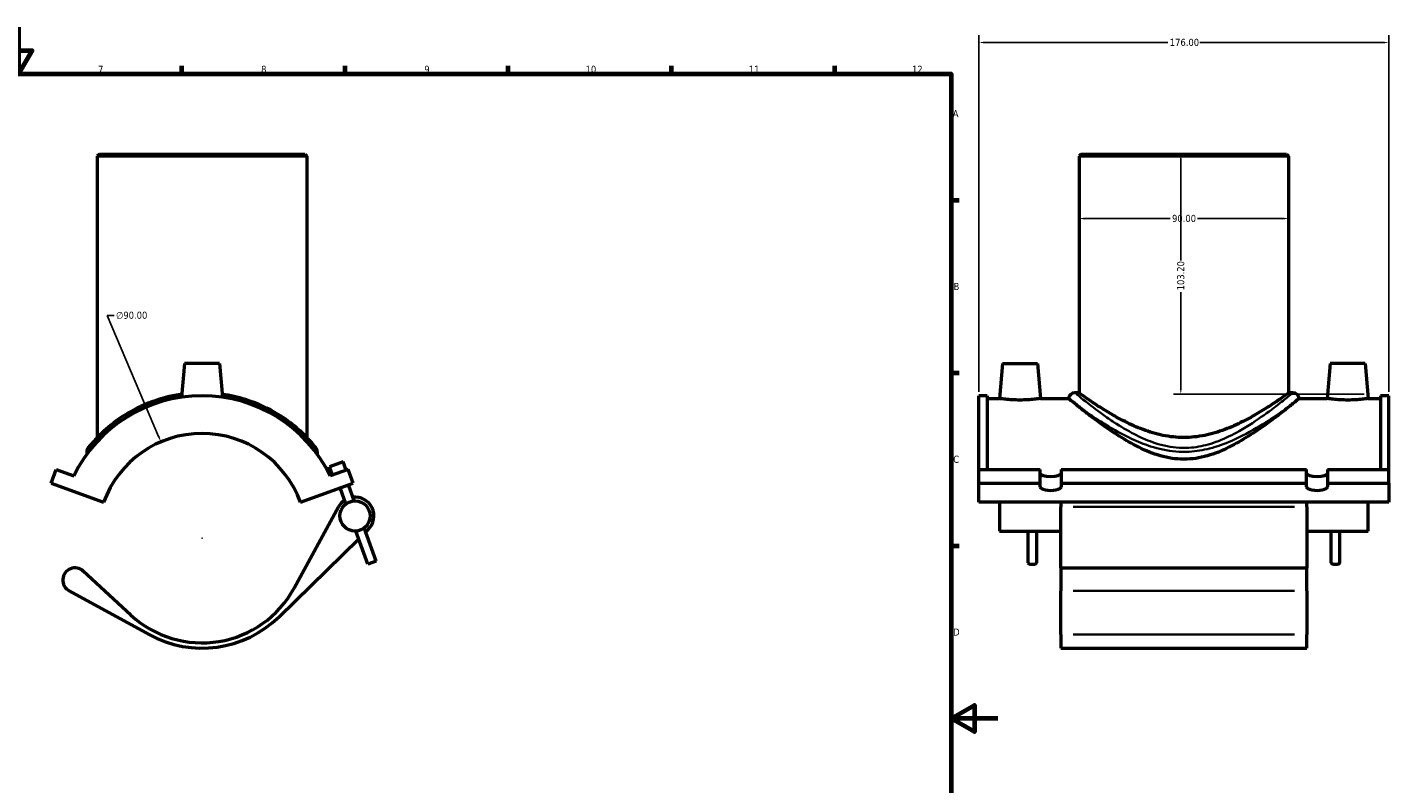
# Model space of a CAD drawing. Header units: millimetres. Extents: x -15 to 1111, y -66 to 1101.
# Tile 3 of 4: x 424 to 1009, y 269 to 594. Entities that reach past the tile are written whole.
import ezdxf

# ---------------------------------------------------------------- set-up
doc = ezdxf.new("R2010")
doc.units = ezdxf.units.MM
for name, color, linetype, lineweight in [('Border (ANSI)', 7, 'Continuous', 70), ('Dimension (ANSI)', 7, 'Continuous', 25), ('Visible (ANSI)', 7, 'Continuous', 50), ('Visible Narrow (ANSI)', 7, 'Continuous', 35)]:
    doc.layers.add(name, color=color, linetype=linetype, lineweight=lineweight)
doc.styles.add('Note Text (ANSI)', font='tahoma.ttf')
doc.dimstyles.new('Default - mm (ANSI)', dxfattribs={"dimtxt": 3.048, "dimasz": 2.5, "dimexe": 3.175, "dimexo": 1.6002, "dimgap": 0.8, "dimtad": 0, "dimtoh": 1, "dimrnd": 1e-08, "dimzin": 4, "dimdsep": 46, "dimtxsty": 'Note Text (ANSI)', "dimcen": 0.09, "dimdle": 10, "dimclrd": 256, "dimclre": 256, "dimclrt": 256, "dimadec": 1, "dimazin": 1, "dimtfac": 1, "dimtofl": 0, "dimtmove": 0, "dimatfit": 3, "dimfxl": 1, "dimtolj": 1, "dimtzin": 4, "dimlwd": -1, "dimlwe": -1, "dimarcsym": 0})

# ---------------------------------------------------------------- blocks, each defined once
blk = doc.blocks.new('Borders Default Border')
at = {"layer": 'Border (ANSI)'}
for p, q in [((490.58, 574), (490.58, 577.45)), ((560.67, 574), (560.67, 577.45)), ((630.75, 574), (630.75, 577.45)), ((700.83, 574), (700.83, 577.45)), ((770.92, 574), (770.92, 577.45)), ((821, 519.75), (824.45, 519.75)), ((821, 445.5), (824.45, 445.5)), ((821, 371.25), (824.45, 371.25))]:
    blk.add_line(p, q, dxfattribs=at)
at = {"layer": 'Border (ANSI)', "flags": 128}
for points in [[(420.5, 594), (420.5, 574), (414.73, 584), (426.27, 584), (420.5, 574)], [(20, 20), (20, 574), (821, 574), (821, 20), (20, 20)], [(841, 297), (821, 297), (831, 302.77), (831, 291.23), (821, 297)]]:
    blk.add_lwpolyline(points, dxfattribs=at)
at = {"layer": 'Border (ANSI)', "attachment_point": 7, "style": 'Note Text (ANSI)'}
for s, insert, char_height in [('7', (454.6, 574.4), 3.05), ('8', (524.63, 574.33), 3.05), ('9', (594.7, 574.34), 3.05), ('10', (663.96, 574.34), 3.048), ('11', (734.04, 574.4), 3.048), ('12', (804.13, 574.4), 3.048), ('A', (821.63, 555.35), 3.05), ('B', (821.99, 481.1), 3.05), ('C', (821.8, 406.8), 3.05), ('D', (821.81, 332.6), 3.05)]:
    blk.add_mtext(s, dxfattribs=dict(at, insert=insert, char_height=char_height))
blk = doc.blocks.new('*D6')
at = {"layer": 'Defpoints', "color": 0, "transparency": 16777216}
for p in [(1008.87, 587.43), (832.87, 435.69), (1008.87, 435.69)]:
    blk.add_point(p, dxfattribs=at)
at = {"layer": 'Dimension (ANSI)', "transparency": 16777216}
for p, q in [((832.87, 437.29), (832.87, 590.61)), ((1008.87, 437.29), (1008.87, 590.61)), ((835.37, 587.43), (914.03, 587.43)), ((1006.37, 587.43), (927.71, 587.43))]:
    blk.add_line(p, q, dxfattribs=at)
for points in [[(835.37, 587.85), (835.37, 587.01), (832.87, 587.43)], [(1006.37, 587.85), (1006.37, 587.01), (1008.87, 587.43)]]:
    blk.add_solid(points, dxfattribs=at)
at = {"layer": 'Dimension (ANSI)', "transparency": 16777216, "insert": (914.83, 589.02), "char_height": 3.048, "attachment_point": 1, "style": 'Note Text (ANSI)'}
blk.add_mtext('\\A1;176.00', dxfattribs=at)
blk = doc.blocks.new('*D7')
at = {"layer": 'Defpoints', "color": 0, "transparency": 16777216}
for p in [(920.87, 539.49), (919.56, 436.29), (999.92, 436.29)]:
    blk.add_point(p, dxfattribs=at)
at = {"layer": 'Dimension (ANSI)', "transparency": 16777216}
for p, q in [((919.56, 536.99), (919.56, 493.83)), ((919.56, 438.79), (919.56, 480.15)), ((998.32, 436.29), (916.39, 436.29))]:
    blk.add_line(p, q, dxfattribs=at)
for points in [[(919.15, 536.99), (919.98, 536.99), (919.56, 539.49)], [(919.15, 438.79), (919.98, 438.79), (919.56, 436.29)]]:
    blk.add_solid(points, dxfattribs=at)
at = {"layer": 'Dimension (ANSI)', "transparency": 16777216, "insert": (917.98, 480.95), "char_height": 3.048, "attachment_point": 1, "rotation": 90, "style": 'Note Text (ANSI)'}
blk.add_mtext('\\A1;103.20', dxfattribs=at)
blk = doc.blocks.new('*D8')
at = {"layer": 'Defpoints', "color": 0, "transparency": 16777216}
for p in [(481.6, 415.88), (516.91, 333.1)]:
    blk.add_point(p, dxfattribs=at)
at = {"layer": 'Dimension (ANSI)', "transparency": 16777216}
for p, q in [((461.52, 470.14), (458.45, 470.14)), ((458.45, 470.14), (480.61, 418.18)), ((499.16, 374.49), (499.34, 374.49)), ((499.25, 374.4), (499.25, 374.58))]:
    blk.add_line(p, q, dxfattribs=at)
blk.add_solid([(481, 418.34), (480.23, 418.02), (481.6, 415.88)], dxfattribs=at)
at = {"layer": 'Dimension (ANSI)', "transparency": 16777216, "insert": (462.32, 471.78), "char_height": 3.048, "attachment_point": 1, "style": 'Note Text (ANSI)'}
blk.add_mtext('\\A1;∅90.00', dxfattribs=at)
blk = doc.blocks.new('*D9')
at = {"layer": 'Defpoints', "color": 0, "transparency": 16777216}
for p in [(875.87, 511.8), (875.87, 511.8), (965.87, 511.8)]:
    blk.add_point(p, dxfattribs=at)
at = {"layer": 'Dimension (ANSI)', "transparency": 16777216}
for p, q in [((878.37, 511.8), (915.01, 511.8)), ((963.37, 511.8), (926.72, 511.8))]:
    blk.add_line(p, q, dxfattribs=at)
for points in [[(878.37, 512.22), (878.37, 511.38), (875.87, 511.8)], [(963.37, 512.22), (963.37, 511.38), (965.87, 511.8)]]:
    blk.add_solid(points, dxfattribs=at)
at = {"layer": 'Dimension (ANSI)', "transparency": 16777216, "insert": (915.81, 513.39), "char_height": 3.048, "attachment_point": 1, "style": 'Note Text (ANSI)'}
blk.add_mtext('\\A1;90.00', dxfattribs=at)

msp = doc.modelspace()

# ---------------------------------------------------------------- linework, layer by layer
at = {"layer": 'Visible (ANSI)'}
for p, q in [((455.1522, 539.4899), (454.2522, 538.5899)), ((544.2522, 538.5899), (454.2522, 538.5899)), ((454.2522, 538.5899), (454.2522, 417.719)), ((455.1522, 539.4899), (543.3522, 539.4899)), ((543.3522, 539.4899), (544.2522, 538.5899)), ((544.2522, 538.5899), (544.2522, 417.719)), ((876.7662, 539.4899), (875.8662, 538.5899)), ((965.8662, 538.5899), (875.8662, 538.5899)), ((875.8662, 538.5899), (875.8662, 436.8899)), ((876.7662, 539.4899), (964.9662, 539.4899)), ((964.9662, 539.4899), (965.8662, 538.5899)), ((965.8662, 538.5899), (965.8662, 436.8899)), ((491.7522, 449.4899), (490.4897, 435.0593)), ((506.7522, 449.4899), (491.7522, 449.4899)), ((506.7522, 449.4899), (508.0147, 435.0593)), ((842.9662, 449.4899), (841.6539, 434.4899)), ((842.9662, 449.4899), (857.9662, 449.4899)), ((857.9662, 449.4899), (859.2786, 434.4899)), ((983.7662, 449.4899), (982.4539, 434.4899)), ((998.7662, 449.4899), (983.7662, 449.4899)), ((998.7662, 449.4899), (1000.0786, 434.4899)), ((832.8662, 404.0093), (832.8662, 435.6899)), ((836.3862, 435.6899), (832.8662, 435.6899)), ((836.3862, 435.6899), (836.3862, 404.0093)), ((836.3862, 434.4899), (841.6539, 434.4899)), ((859.2786, 434.4899), (871.383, 434.4899)), ((875.8662, 436.8899), (874.0662, 436.8899)), ((967.6662, 436.8899), (965.8662, 436.8899)), ((970.3495, 434.4899), (982.4539, 434.4899)), ((1000.0786, 434.4899), (1005.3462, 434.4899)), ((1005.3462, 435.6899), (1005.3462, 404.0093)), ((1008.8662, 435.6899), (1005.3462, 435.6899)), ((1008.8662, 404.0093), (1008.8662, 435.6899)), ((449.7522, 411.5554), (449.7522, 410.4786)), ((548.7522, 411.5554), (548.7522, 410.4786)), ((434.4134, 398.0893), (436.5681, 404.0093)), ((436.5681, 404.0093), (444.2032, 401.2304)), ((559.8447, 407.2706), (553.9246, 405.1159)), ((555.2174, 401.5639), (553.9246, 405.1159)), ((561.9362, 404.0093), (554.3011, 401.2304)), ((561.1375, 403.7186), (559.8447, 407.2706)), ((564.091, 398.0893), (561.9362, 404.0093)), ((832.8662, 404.0093), (859.1662, 404.0093)), ((832.8662, 398.0893), (832.8662, 404.0093)), ((859.1662, 398.0893), (859.1662, 404.0093)), ((868.1662, 404.0093), (973.5662, 404.0093)), ((868.1662, 404.0093), (868.1662, 398.0893)), ((973.5662, 398.0893), (973.5662, 404.0093)), ((982.5662, 404.0093), (1008.8662, 404.0093)), ((982.5662, 404.0093), (982.5662, 398.0893)), ((1008.8662, 398.0893), (1008.8662, 404.0093)), ((434.4134, 398.0893), (456.966, 389.8808)), ((541.5383, 389.8808), (564.091, 398.0893)), ((832.8662, 398.0893), (859.1662, 398.0893)), ((832.8662, 389.8808), (832.8662, 398.0893)), ((859.1662, 396.5502), (859.1662, 398.0893)), ((868.1662, 398.0893), (973.5662, 398.0893)), ((868.1662, 398.0893), (868.1662, 396.5502)), ((973.5662, 396.5502), (973.5662, 398.0893)), ((982.5662, 398.0893), (1008.8662, 398.0893)), ((982.5662, 398.0893), (982.5662, 396.5502)), ((1008.8662, 398.0893), (1008.8662, 389.8808)), ((561.0562, 389.2059), (558.5562, 396.0748)), ((564.6083, 390.4988), (562.1082, 397.3676)), ((557.8422, 387.9085), (538.7518, 352.9312)), ((1008.8662, 389.8808), (832.8662, 389.8808)), ((841.6662, 389.8808), (841.6662, 377.5479)), ((868.0662, 389.8808), (868.0662, 387.9085)), ((868.0662, 361.7399), (868.0662, 387.9085)), ((973.6662, 387.9085), (973.6662, 389.8808)), ((973.6662, 387.9085), (973.6662, 361.7399)), ((1000.0662, 377.5479), (1000.0662, 389.8808)), ((532.3092, 340.729), (566.5113, 374.2182)), ((570.4995, 363.2607), (565.2961, 377.557)), ((574.0516, 364.5535), (568.8481, 378.8499)), ((569.477, 377.122), (570.6191, 378.2403)), ((841.6662, 377.5479), (868.0662, 377.5479)), ((853.8562, 377.5479), (853.8562, 363.9071)), ((857.6362, 377.5479), (857.6362, 363.9071)), ((973.6662, 377.5479), (1000.0662, 377.5479)), ((984.0962, 363.9071), (984.0962, 377.5479)), ((987.8762, 363.9071), (987.8762, 377.5479)), ((574.0516, 364.5535), (570.4995, 363.2607)), ((468.6982, 341.4527), (448.2714, 360.3442)), ((868.0662, 361.7399), (868.0662, 351.886)), ((868.0662, 361.7399), (973.6662, 361.7399)), ((973.6662, 351.886), (973.6662, 361.7399)), ((442.1835, 351.886), (476.5433, 333.0548)), ((868.0662, 333.0548), (868.0662, 351.886)), ((973.6662, 351.886), (973.6662, 333.0548)), ((868.0662, 333.0548), (868.0662, 327.2399)), ((973.6662, 327.2399), (973.6662, 333.0548)), ((868.0662, 327.2399), (973.6662, 327.2399))]:
    msp.add_line(p, q, dxfattribs=at)
msp.add_circle((564.9522, 384.0279), 6.48, dxfattribs=at)
for centre, radius, start, end in [((499.2522, 374.4899), 61.2, 25.9085618, 154.0914382), ((874.0662, 434.1899), 2.7, 90, 173.6206298), ((967.6662, 434.1899), 2.7, 6.3793702, 90), ((499.2522, 374.4899), 45, 20, 160), ((452.4522, 411.5554), 2.7, 141.6208644, 180), ((546.0522, 411.5554), 2.7, 0, 38.3791356), ((564.9522, 384.0279), 8.1, 314.3965514, 96.5066012), ((564.9522, 384.0279), 8.1, 123.4933988, 151.3745291), ((444.7067, 356.4899), 5.25, 47.2362067, 241.2746202), ((499.2522, 374.4899), 45, 227.2362067, 331.3745291), ((499.2522, 374.4899), 47.25, 241.2746202, 314.3965514)]:
    msp.add_arc(centre, radius, start, end, dxfattribs=at)
for centre, major_axis, start_param, end_param in [((863.6662, 402.4702), (-4.5, 0), 0, 3.14159265), ((978.0662, 402.4702), (-4.5, 0), 0, 3.14159265), ((863.6662, 396.5502), (4.5, 0), 3.14159265, 6.28318531), ((978.0662, 396.5502), (4.5, 0), 3.14159265, 6.28318531), ((855.7462, 363.9071), (1.89, 0), 3.14159265, 6.28318531), ((985.9862, 363.9071), (-1.89, 0), 0, 3.14159265)]:
    msp.add_ellipse(centre, major_axis=major_axis, ratio=0.34202014, start_param=start_param, end_param=end_param, dxfattribs=at)
for points, knots in [([(490.5971, 436.2866), (490.3816, 436.2565), (490.1666, 436.2253), (485.6173, 435.5396), (481.4717, 434.4402), (473.3785, 431.4567), (469.5202, 429.4949), (462.593, 425.1604), (459.5703, 422.7616), (455.4083, 418.9516), (453.9743, 417.4601), (452.3644, 415.6707), (451.9314, 415.1693), (450.9347, 413.9886), (450.5286, 413.4748), (450.3537, 413.2546), (450.3357, 413.232), (450.3357, 413.2321)], [24.79646753, 24.79646753, 24.79646753, 24.79646753, 24.86164176, 24.86164176, 26.17822174, 26.17822174, 27.66367799, 27.66367799, 29.23389517, 29.23389517, 30.32920074, 30.32920074, 30.82089765, 30.82089765, 31.69080558, 31.69080558, 31.91762435, 31.91762435, 31.91762435, 31.91762435]), ([(548.1688, 413.2317), (548.1688, 413.2317), (547.9059, 413.5692), (546.8414, 414.8609), (545.9792, 415.8779), (543.5653, 418.4648), (541.9167, 420.0979), (537.6439, 423.7774), (534.889, 425.8467), (527.7395, 430.2033), (523.0887, 432.4144), (514.732, 435.0298), (511.3713, 435.7985), (507.9058, 436.2856)], [15.958834, 15.958834, 15.958834, 15.958834, 16.81592963, 16.81592963, 17.78427905, 17.78427905, 18.93212833, 18.93212833, 20.30444809, 20.30444809, 22.03092199, 22.03092199, 23.0799655, 23.0799655, 23.0799655, 23.0799655]), ([(859.2786, 434.4899), (859.2786, 434.4899), (859.0585, 434.4559), (858.1638, 434.3326), (857.4891, 434.2451), (855.9292, 434.0797), (854.9389, 433.9911), (852.7638, 433.8656), (851.579, 433.8306), (849.3516, 433.8306), (848.1649, 433.8657), (845.9869, 433.9916), (844.9956, 434.0804), (843.4378, 434.2458), (842.7652, 434.3331), (841.8732, 434.456), (841.6539, 434.4899), (841.6539, 434.4899)], [1.33425274, 1.33425274, 1.33425274, 1.33425274, 1.66756101, 1.66756101, 2.00086927, 2.00086927, 2.33468737, 2.33468737, 2.66850547, 2.66850547, 3.00289348, 3.00289348, 3.33728148, 3.33728148, 3.67002067, 3.67002067, 4.00275987, 4.00275987, 4.00275987, 4.00275987]), ([(874.9114, 431.6003), (873.5883, 432.6649), (872.6096, 433.4728), (871.7715, 434.1667), (871.5937, 434.3145), (871.4188, 434.46), (871.383, 434.4899), (871.383, 434.4899)], [0, 0, 0, 0, 1.11482064, 1.11482064, 1.58954731, 1.58954731, 1.91739602, 1.91739602, 1.91739602, 1.91739602]), ([(920.8662, 417.719), (917.8694, 417.719), (914.8466, 418.0404), (908.9436, 419.2398), (906.0623, 420.1132), (900.591, 422.1702), (897.9955, 423.3524), (893.2003, 425.7722), (891.0008, 427.0087), (887.125, 429.3063), (885.2971, 430.4577), (882.0332, 432.5866), (880.5972, 433.5631), (878.2603, 435.1802), (877.3576, 435.8217), (876.1603, 436.6768), (875.8662, 436.8899), (875.8662, 436.8899)], [0, 0, 0, 0, 0.89905474, 0.89905474, 1.79810948, 1.79810948, 2.69716422, 2.69716422, 3.59621896, 3.59621896, 4.48015287, 4.48015287, 5.36408678, 5.36408678, 6.24802068, 6.24802068, 7.13195459, 7.13195459, 7.13195459, 7.13195459]), ([(965.8662, 436.8899), (965.8662, 436.8899), (965.5722, 436.6768), (964.3749, 435.8217), (963.4722, 435.1802), (961.1353, 433.5631), (959.6993, 432.5866), (956.4354, 430.4577), (954.6075, 429.3063), (950.7317, 427.0087), (948.5322, 425.7722), (943.737, 423.3524), (941.1415, 422.1702), (935.6702, 420.1132), (932.7889, 419.2398), (926.8859, 418.0404), (923.8631, 417.719), (920.8662, 417.719)], [21.39586378, 21.39586378, 21.39586378, 21.39586378, 22.27979769, 22.27979769, 23.16373159, 23.16373159, 24.0476655, 24.0476655, 24.93159941, 24.93159941, 25.83065415, 25.83065415, 26.72970889, 26.72970889, 27.62876363, 27.62876363, 28.52781837, 28.52781837, 28.52781837, 28.52781837]), ([(970.3495, 434.4899), (970.3495, 434.4899), (970.3495, 434.4899), (970.3488, 434.4892), (970.3112, 434.4579), (970.1298, 434.307), (969.9463, 434.1544), (969.3868, 433.6913), (968.9846, 433.3593), (968.0142, 432.5653), (967.4568, 432.1118), (966.8211, 431.6003)], [1.91739641, 1.91739641, 1.91739641, 1.91739641, 1.92075705, 1.92075705, 2.25315256, 2.25315256, 2.73386311, 2.73386311, 3.29684078, 3.29684078, 3.83261391, 3.83261391, 3.83261391, 3.83261391]), ([(1000.0786, 434.4899), (1000.0786, 434.4899), (999.8593, 434.456), (998.9673, 434.3331), (998.2947, 434.2458), (996.7369, 434.0804), (995.7455, 433.9916), (993.5676, 433.8657), (992.3809, 433.8306), (991.2662, 433.8306), (990.1535, 433.8306), (988.9687, 433.8656), (986.7936, 433.9911), (985.8033, 434.0797), (984.2434, 434.2451), (983.5687, 434.3326), (982.674, 434.4559), (982.4539, 434.4899), (982.4539, 434.4899)], [4.00275987, 4.00275987, 4.00275987, 4.00275987, 4.33549906, 4.33549906, 4.66823825, 4.66823825, 5.00262626, 5.00262626, 5.33701426, 5.33701426, 5.33701426, 5.67083236, 5.67083236, 6.00465046, 6.00465046, 6.33795873, 6.33795873, 6.671267, 6.671267, 6.671267, 6.671267]), ([(966.8211, 431.6003), (966.68, 431.4867), (966.5351, 431.3703), (965.0913, 430.2124), (963.5072, 428.9572), (959.9333, 426.2072), (957.9434, 424.7132), (953.7107, 421.6731), (951.2957, 420.0047), (946.0565, 416.6822), (943.2332, 415.0281), (937.2795, 412.0727), (934.1463, 410.7723), (927.6521, 408.9297), (924.2881, 408.3978), (917.4444, 408.3978), (914.0804, 408.9297), (907.5862, 410.7723), (904.453, 412.0727), (898.4993, 415.0281), (895.676, 416.6822), (890.4368, 420.0047), (888.0218, 421.6731), (883.7891, 424.7132), (881.7992, 426.2072), (878.2253, 428.9572), (876.6412, 430.2124), (875.1974, 431.3703), (875.0525, 431.4867), (874.9114, 431.6003)], [9.9182628, 9.9182628, 9.9182628, 9.9182628, 10.03160667, 10.03160667, 11.0191714, 11.0191714, 12.00673613, 12.00673613, 13.0332907, 13.0332907, 14.05984527, 14.05984527, 15.08639984, 15.08639984, 16.11295441, 16.11295441, 17.13950899, 17.13950899, 18.16606356, 18.16606356, 19.19261813, 19.19261813, 20.2191727, 20.2191727, 21.20673743, 21.20673743, 22.19430216, 22.19430216, 22.30764603, 22.30764603, 22.30764603, 22.30764603])]:
    msp.add_open_spline(points, degree=3, knots=knots, dxfattribs=at)
at = {"layer": 'Visible Narrow (ANSI)'}
for p, q in [((873.3462, 387.9085), (968.3862, 387.9085)), ((873.3462, 351.886), (968.3862, 351.886)), ((873.3462, 333.0548), (968.3862, 333.0548))]:
    msp.add_line(p, q, dxfattribs=at)
msp.add_arc((546.0522, 411.5554), 2.7, 1.9189568, 36.4601788, dxfattribs=at)
for points, knots in [([(967.0269, 436.3673), (966.9606, 436.3133), (966.8892, 436.2552), (966.0095, 435.5396), (964.6532, 434.4402), (960.8462, 431.4567), (958.286, 429.4949), (952.1955, 425.1604), (948.6192, 422.7616), (941.8681, 418.9516), (938.8927, 417.4601), (934.2893, 415.6707), (932.8225, 415.1693), (928.661, 413.9886), (925.8845, 413.4748), (921.2553, 413.1875), (919.4267, 413.2151), (914.074, 413.7037), (910.6187, 414.5586), (904.6426, 416.6951), (902.0521, 417.8803), (896.512, 420.7613), (893.645, 422.5093), (889.2479, 425.3923), (887.5901, 426.5405), (883.1644, 429.7078), (880.6745, 431.6204), (877.2788, 434.2857), (876.1315, 435.2102), (875.0932, 436.0518), (874.8821, 436.2233), (874.7065, 436.3663)], [24.73615549, 24.73615549, 24.73615549, 24.73615549, 24.86164176, 24.86164176, 26.17822174, 26.17822174, 27.66367799, 27.66367799, 29.23389517, 29.23389517, 30.32920074, 30.32920074, 30.82089765, 30.82089765, 31.69080558, 31.69080558, 32.25225685, 32.25225685, 33.35138488, 33.35138488, 34.27706634, 34.27706634, 35.44877474, 35.44877474, 36.23222916, 36.23222916, 37.69491039, 37.69491039, 38.76658896, 38.76658896, 39.09905819, 39.09905819, 39.09905819, 39.09905819]), ([(877.4722, 429.7804), (879.3302, 428.4761), (881.5453, 426.9586), (885.6704, 424.2883), (887.4238, 423.1898), (892.0746, 420.4315), (895.1069, 418.7592), (900.9666, 416.0028), (903.7066, 414.8689), (910.0275, 412.8248), (913.6822, 412.0069), (919.3437, 411.5395), (921.2778, 411.5131), (926.174, 411.7879), (929.1107, 412.2796), (933.5123, 413.4091), (935.0637, 413.8888), (939.9327, 415.6008), (943.0798, 417.0278), (950.2204, 420.6729), (954.003, 422.9679), (959.9624, 426.8043), (962.3082, 428.4101), (964.2604, 429.7805)], [-37.42812369, -37.42812369, -37.42812369, -37.42812369, -36.23222916, -36.23222916, -35.44877474, -35.44877474, -34.27706634, -34.27706634, -33.35138488, -33.35138488, -32.25225685, -32.25225685, -31.69080558, -31.69080558, -30.82089765, -30.82089765, -30.32920074, -30.32920074, -29.23389517, -29.23389517, -27.66367799, -27.66367799, -26.4070861, -26.4070861, -26.4070861, -26.4070861]), ([(449.7754, 411.5832), (449.7837, 411.593), (449.7943, 411.6056), (449.9475, 411.7879), (450.3584, 412.2796), (451.367, 413.4091), (451.8052, 413.8888), (453.4343, 415.6008), (454.8854, 417.0278), (456.799, 418.684), (456.9852, 418.8433), (457.1745, 419.0031)], [-31.77027886, -31.77027886, -31.77027886, -31.77027886, -31.69080558, -31.69080558, -30.82089765, -30.82089765, -30.32920074, -30.32920074, -29.23389517, -29.23389517, -29.11806006, -29.11806006, -29.11806006, -29.11806006]), ([(541.33, 419.0029), (542.9229, 417.6563), (544.2944, 416.3587), (546.5365, 414.087), (547.4089, 413.1141), (548.3992, 411.978), (548.6536, 411.674), (548.7287, 411.5836)], [-18.75830647, -18.75830647, -18.75830647, -18.75830647, -17.78427905, -17.78427905, -16.81592963, -16.81592963, -16.10617466, -16.10617466, -16.10617466, -16.10617466])]:
    msp.add_open_spline(points, degree=3, knots=knots, dxfattribs=at)

# ---------------------------------------------------------------- block references
msp.add_blockref('Borders Default Border', (0, 0))

# ---------------------------------------------------------------- dimensions: what is measured, and where the dimension line sits
at = {"layer": 'Dimension (ANSI)'}
for base, p1, p2, angle, override, picture, middle in [((1008.8662, 587.4306), (832.8662, 435.6899), (1008.8662, 435.6899), 180, {"dimtoh": 0, "dimdec": 2, "dimtp": 0, "dimtm": 0, "dimtdec": 2, "dimatfit": 1}, '*D6', (920.8662, 587.4306)), ((919.5632, 436.2871), (920.8662, 539.4899), (999.9213, 436.2871), 90, {"dimtoh": 0, "dimdec": 2, "dimse1": 1, "dimtp": 0, "dimtm": 0, "dimtdec": 2, "dimatfit": 1}, '*D7', (919.5632, 486.9899)), ((875.8662, 511.7991), (965.8662, 511.7991), (875.8662, 511.7991), 180, {"dimtoh": 0, "dimdec": 2, "dimse1": 1, "dimse2": 1, "dimtp": 0, "dimtm": 0, "dimtdec": 2, "dimatfit": 1}, '*D9', (920.8662, 511.7991))]:
    dim = msp.add_linear_dim(base=base, p1=p1, p2=p2, angle=angle, dimstyle='Default - mm (ANSI)', override=override, dxfattribs=at)
    dim.commit()
    dim.dimension.update_dxf_attribs({"geometry": picture, "text_midpoint": middle, "dimtype": 160})
dim = msp.add_diameter_dim_2p(p1=(516.9086, 333.0984), p2=(481.5958, 415.8813), dimstyle='Default - mm (ANSI)', override={"dimtih": 1, "dimdec": 2, "dimlfac": 1, "dimtp": 0, "dimtm": 0, "dimtdec": 2}, dxfattribs=at)
dim.commit()
dim.dimension.update_dxf_attribs({"geometry": '*D8', "text_midpoint": (469.0131, 470.1358), "dimtype": 163})

doc.saveas('drawing.dxf')
